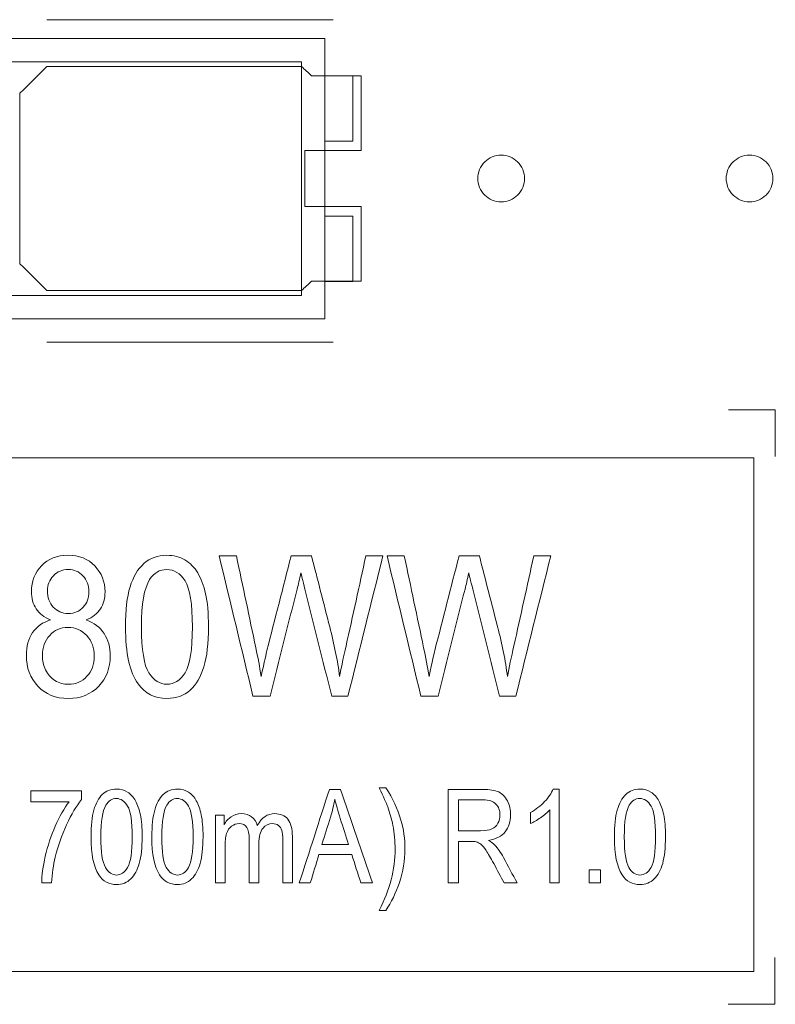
# Model space of a CAD drawing. Header units: inches. Extents: x 513 to 854, y 267 to 501.
# Tile 96 of 121: x 626 to 634, y 451 to 461. Entities that reach past the tile are written whole.
import ezdxf

# ---------------------------------------------------------------- set-up
doc = ezdxf.new("R2010")
doc.units = ezdxf.units.IN
doc.header["$MEASUREMENT"] = 0
doc.layers.add('1', color=7, linetype='Continuous')

# ---------------------------------------------------------------- blocks, each defined once
blk = doc.blocks.new('block 18')
at = {"layer": '1', "color": 155, "lineweight": 18, "true_color": 0x4c7299}
blk.add_lwpolyline([(633.46, 456.662), (595.46, 456.662)], dxfattribs=at)
blk = doc.blocks.new('block 259')
at = {"layer": '1', "color": 155, "lineweight": 18, "true_color": 0x4c7299}
blk.add_lwpolyline([(633.46, 456.662), (633.46, 451.162)], dxfattribs=at)
blk = doc.blocks.new('block 260')
at = {"layer": '1', "color": 155, "lineweight": 18, "true_color": 0x4c7299}
blk.add_lwpolyline([(595.46, 451.162), (633.46, 451.162)], dxfattribs=at)
blk = doc.blocks.new('block 599')
at = {"layer": '1', "color": 155, "lineweight": 18, "true_color": 0x4c7299}
blk.add_lwpolyline([(623.867, 458.148), (628.867, 458.148)], dxfattribs=at)
blk = doc.blocks.new('block 600')
at = {"layer": '1', "color": 155, "lineweight": 18, "true_color": 0x4c7299}
blk.add_lwpolyline([(628.867, 461.148), (623.867, 461.148)], dxfattribs=at)
blk = doc.blocks.new('block 601')
at = {"layer": '1', "color": 155, "lineweight": 18, "true_color": 0x4c7299}
blk.add_lwpolyline([(628.867, 458.148), (628.867, 461.148)], dxfattribs=at)
blk = doc.blocks.new('block 602')
at = {"layer": '1', "color": 155, "lineweight": 18, "true_color": 0x4c7299}
blk.add_lwpolyline([(624.117, 460.898), (628.617, 460.898)], dxfattribs=at)
blk = doc.blocks.new('block 604')
at = {"layer": '1', "color": 155, "lineweight": 18, "true_color": 0x4c7299}
blk.add_lwpolyline([(628.617, 458.398), (624.117, 458.398)], dxfattribs=at)
blk = doc.blocks.new('block 605')
at = {"layer": '1', "color": 155, "lineweight": 18, "true_color": 0x4c7299}
blk.add_lwpolyline([(628.617, 460.898), (628.617, 458.398)], dxfattribs=at)
blk = doc.blocks.new('block 610')
at = {"layer": '1', "color": 155, "lineweight": 18, "true_color": 0x4c7299}
blk.add_lwpolyline([(629.167, 458.548), (628.867, 458.548)], dxfattribs=at)
blk = doc.blocks.new('block 611')
at = {"layer": '1', "color": 155, "lineweight": 18, "true_color": 0x4c7299}
blk.add_lwpolyline([(629.167, 460.048), (629.167, 460.748)], dxfattribs=at)
blk = doc.blocks.new('block 612')
at = {"layer": '1', "color": 155, "lineweight": 18, "true_color": 0x4c7299}
blk.add_lwpolyline([(628.867, 460.048), (629.167, 460.048)], dxfattribs=at)
blk = doc.blocks.new('block 613')
at = {"layer": '1', "color": 155, "lineweight": 18, "true_color": 0x4c7299}
blk.add_lwpolyline([(629.167, 460.748), (628.867, 460.748)], dxfattribs=at)
blk = doc.blocks.new('block 617')
at = {"layer": '1', "color": 155, "lineweight": 18, "true_color": 0x4c7299}
blk.add_lwpolyline([(629.167, 459.248), (629.167, 458.548)], dxfattribs=at)
blk = doc.blocks.new('block 618')
at = {"layer": '1', "color": 155, "lineweight": 18, "true_color": 0x4c7299}
blk.add_lwpolyline([(628.867, 459.248), (629.167, 459.248)], dxfattribs=at)
blk = doc.blocks.new('block 1400')
at = {"layer": '1', "color": 18, "lineweight": 13, "true_color": 0x4c0000}
blk.add_lwpolyline([(628.956, 457.897), (625.895, 457.897)], dxfattribs=at)
blk = doc.blocks.new('block 1408')
at = {"layer": '1', "color": 18, "lineweight": 13, "true_color": 0x4c0000}
blk.add_lwpolyline([(628.956, 457.897), (625.895, 457.897)], dxfattribs=at)
blk = doc.blocks.new('block 1514')
at = {"layer": '1', "color": 18, "lineweight": 13, "true_color": 0x4c0000}
blk.add_lwpolyline([(628.956, 461.35), (625.895, 461.35)], dxfattribs=at)
blk = doc.blocks.new('block 1564')
at = {"layer": '1', "color": 18, "lineweight": 13, "true_color": 0x4c0000}
blk.add_lwpolyline([(628.956, 461.35), (625.895, 461.35)], dxfattribs=at)
blk = doc.blocks.new('block 4975')
at = {"layer": '1', "color": 18, "lineweight": 18, "true_color": 0x4c0000}
blk.add_lwpolyline([(630.506, 459.65), (630.507, 459.674), (630.51, 459.698), (630.516, 459.721), (630.524, 459.745), (630.535, 459.768), (630.548, 459.789), (630.563, 459.809), (630.58, 459.828), (630.598, 459.844), (630.617, 459.858), (630.638, 459.87), (630.659, 459.881), (630.682, 459.889), (630.706, 459.895), (630.731, 459.899), (630.756, 459.9), (630.781, 459.899), (630.806, 459.895), (630.829, 459.889), (630.852, 459.881), (630.874, 459.87), (630.894, 459.858), (630.914, 459.844), (630.932, 459.828), (630.949, 459.809), (630.963, 459.789), (630.976, 459.768), (630.987, 459.745), (630.995, 459.721), (631.001, 459.698), (631.005, 459.674), (631.006, 459.65), (631.005, 459.626), (631.001, 459.602), (630.995, 459.578), (630.987, 459.555), (630.976, 459.532), (630.963, 459.511), (630.949, 459.491), (630.932, 459.472), (630.914, 459.456), (630.894, 459.442), (630.874, 459.429), (630.852, 459.419), (630.829, 459.411), (630.806, 459.405), (630.781, 459.401), (630.756, 459.4), (630.731, 459.401), (630.706, 459.405), (630.682, 459.411), (630.659, 459.419), (630.638, 459.429), (630.617, 459.442), (630.598, 459.456), (630.58, 459.472), (630.563, 459.491), (630.548, 459.511), (630.535, 459.532), (630.524, 459.555), (630.516, 459.578), (630.51, 459.602), (630.507, 459.626), (630.506, 459.65)], dxfattribs=at)
blk = doc.blocks.new('block 4976')
at = {"layer": '1', "color": 18, "lineweight": 18, "true_color": 0x4c0000}
blk.add_open_spline([(629.256, 459.95), (629.256, 460.217), (629.256, 460.483), (629.256, 460.75), (629.079, 460.75), (628.902, 460.75), (628.726, 460.75), (628.69, 460.783), (628.654, 460.817), (628.618, 460.85), (627.711, 460.85), (626.803, 460.85), (625.895, 460.85), (625.799, 460.754), (625.702, 460.658), (625.606, 460.562), (625.606, 459.954), (625.606, 459.346), (625.606, 458.738), (625.702, 458.642), (625.799, 458.546), (625.895, 458.45), (626.803, 458.45), (627.711, 458.45), (628.618, 458.45), (628.654, 458.483), (628.69, 458.517), (628.726, 458.55), (628.902, 458.55), (629.079, 458.55), (629.256, 458.55), (629.256, 458.817), (629.256, 459.083), (629.256, 459.35), (629.056, 459.35), (628.856, 459.35), (628.656, 459.35), (628.656, 459.55), (628.656, 459.75), (628.656, 459.95), (628.856, 459.95), (629.056, 459.95), (629.256, 459.95)], degree=3, knots=[0, 0, 0, 0, 1, 1, 1, 2, 2, 2, 3, 3, 3, 4, 4, 4, 5, 5, 5, 6, 6, 6, 7, 7, 7, 8, 8, 8, 9, 9, 9, 10, 10, 10, 11, 11, 11, 12, 12, 12, 13, 13, 13, 14, 14, 14, 14], dxfattribs=at)
blk = doc.blocks.new('block 4977')
at = {"layer": '1', "color": 18, "lineweight": 18, "true_color": 0x4c0000}
blk.add_open_spline([(629.256, 459.95), (629.256, 460.217), (629.256, 460.483), (629.256, 460.75), (629.079, 460.75), (628.902, 460.75), (628.726, 460.75), (628.69, 460.783), (628.654, 460.817), (628.618, 460.85), (627.711, 460.85), (626.803, 460.85), (625.895, 460.85), (625.799, 460.754), (625.702, 460.658), (625.606, 460.562), (625.606, 459.954), (625.606, 459.346), (625.606, 458.738), (625.702, 458.642), (625.799, 458.546), (625.895, 458.45), (626.803, 458.45), (627.711, 458.45), (628.618, 458.45), (628.654, 458.483), (628.69, 458.517), (628.726, 458.55), (628.902, 458.55), (629.079, 458.55), (629.256, 458.55), (629.256, 458.817), (629.256, 459.083), (629.256, 459.35), (629.056, 459.35), (628.856, 459.35), (628.656, 459.35), (628.656, 459.55), (628.656, 459.75), (628.656, 459.95), (628.856, 459.95), (629.056, 459.95), (629.256, 459.95)], degree=3, knots=[0, 0, 0, 0, 1, 1, 1, 2, 2, 2, 3, 3, 3, 4, 4, 4, 5, 5, 5, 6, 6, 6, 7, 7, 7, 8, 8, 8, 9, 9, 9, 10, 10, 10, 11, 11, 11, 12, 12, 12, 13, 13, 13, 14, 14, 14, 14], dxfattribs=at)
blk = doc.blocks.new('block 5046')
at = {"layer": '1', "color": 18, "lineweight": 18, "true_color": 0x4c0000}
blk.add_lwpolyline([(633.164, 459.65), (633.165, 459.674), (633.169, 459.698), (633.174, 459.721), (633.183, 459.745), (633.193, 459.768), (633.206, 459.789), (633.221, 459.809), (633.238, 459.828), (633.256, 459.844), (633.276, 459.858), (633.296, 459.87), (633.317, 459.881), (633.34, 459.889), (633.364, 459.895), (633.389, 459.899), (633.414, 459.9), (633.439, 459.899), (633.464, 459.895), (633.488, 459.889), (633.511, 459.881), (633.532, 459.87), (633.552, 459.858), (633.572, 459.844), (633.59, 459.828), (633.607, 459.809), (633.622, 459.789), (633.635, 459.768), (633.645, 459.745), (633.654, 459.721), (633.66, 459.698), (633.663, 459.674), (633.664, 459.65), (633.663, 459.626), (633.66, 459.602), (633.654, 459.578), (633.645, 459.555), (633.635, 459.532), (633.622, 459.511), (633.607, 459.491), (633.59, 459.472), (633.572, 459.456), (633.552, 459.442), (633.532, 459.429), (633.511, 459.419), (633.488, 459.411), (633.464, 459.405), (633.439, 459.401), (633.414, 459.4), (633.389, 459.401), (633.364, 459.405), (633.34, 459.411), (633.317, 459.419), (633.296, 459.429), (633.276, 459.442), (633.256, 459.456), (633.238, 459.472), (633.221, 459.491), (633.206, 459.511), (633.193, 459.532), (633.183, 459.555), (633.174, 459.578), (633.169, 459.602), (633.165, 459.626), (633.164, 459.65)], dxfattribs=at)
blk = doc.blocks.new('block 5094')
at = {"layer": '1', "color": 18, "lineweight": 13, "true_color": 0x4c0000}
blk.add_lwpolyline([(630.506, 459.65), (630.507, 459.674), (630.51, 459.698), (630.516, 459.721), (630.524, 459.745), (630.535, 459.768), (630.548, 459.789), (630.563, 459.809), (630.58, 459.828), (630.598, 459.844), (630.617, 459.858), (630.638, 459.87), (630.659, 459.881), (630.682, 459.889), (630.706, 459.895), (630.731, 459.899), (630.756, 459.9), (630.781, 459.899), (630.806, 459.895), (630.829, 459.889), (630.852, 459.881), (630.874, 459.87), (630.894, 459.858), (630.914, 459.844), (630.932, 459.828), (630.949, 459.809), (630.963, 459.789), (630.976, 459.768), (630.987, 459.745), (630.995, 459.721), (631.001, 459.698), (631.005, 459.674), (631.006, 459.65), (631.005, 459.626), (631.001, 459.602), (630.995, 459.578), (630.987, 459.555), (630.976, 459.532), (630.963, 459.511), (630.949, 459.491), (630.932, 459.472), (630.914, 459.456), (630.894, 459.442), (630.874, 459.429), (630.852, 459.419), (630.829, 459.411), (630.806, 459.405), (630.781, 459.401), (630.756, 459.4), (630.731, 459.401), (630.706, 459.405), (630.682, 459.411), (630.659, 459.419), (630.638, 459.429), (630.617, 459.442), (630.598, 459.456), (630.58, 459.472), (630.563, 459.491), (630.548, 459.511), (630.535, 459.532), (630.524, 459.555), (630.516, 459.578), (630.51, 459.602), (630.507, 459.626), (630.506, 459.65)], dxfattribs=at)
blk = doc.blocks.new('block 5124')
at = {"layer": '1', "color": 18, "lineweight": 13, "true_color": 0x4c0000}
blk.add_open_spline([(629.256, 459.95), (629.256, 460.217), (629.256, 460.483), (629.256, 460.75), (629.079, 460.75), (628.902, 460.75), (628.726, 460.75), (628.69, 460.783), (628.654, 460.817), (628.618, 460.85), (627.711, 460.85), (626.803, 460.85), (625.895, 460.85), (625.799, 460.754), (625.702, 460.658), (625.606, 460.562), (625.606, 459.954), (625.606, 459.346), (625.606, 458.738), (625.702, 458.642), (625.799, 458.546), (625.895, 458.45), (626.803, 458.45), (627.711, 458.45), (628.618, 458.45), (628.654, 458.483), (628.69, 458.517), (628.726, 458.55), (628.902, 458.55), (629.079, 458.55), (629.256, 458.55), (629.256, 458.817), (629.256, 459.083), (629.256, 459.35), (629.056, 459.35), (628.856, 459.35), (628.656, 459.35), (628.656, 459.55), (628.656, 459.75), (628.656, 459.95), (628.856, 459.95), (629.056, 459.95), (629.256, 459.95)], degree=3, knots=[0, 0, 0, 0, 1, 1, 1, 2, 2, 2, 3, 3, 3, 4, 4, 4, 5, 5, 5, 6, 6, 6, 7, 7, 7, 8, 8, 8, 9, 9, 9, 10, 10, 10, 11, 11, 11, 12, 12, 12, 13, 13, 13, 14, 14, 14, 14], dxfattribs=at)
blk = doc.blocks.new('block 5182')
at = {"layer": '1', "color": 18, "lineweight": 13, "true_color": 0x4c0000}
blk.add_lwpolyline([(633.164, 459.65), (633.165, 459.674), (633.169, 459.698), (633.174, 459.721), (633.183, 459.745), (633.193, 459.768), (633.206, 459.789), (633.221, 459.809), (633.238, 459.828), (633.256, 459.844), (633.276, 459.858), (633.296, 459.87), (633.317, 459.881), (633.34, 459.889), (633.364, 459.895), (633.389, 459.899), (633.414, 459.9), (633.439, 459.899), (633.464, 459.895), (633.488, 459.889), (633.511, 459.881), (633.532, 459.87), (633.552, 459.858), (633.572, 459.844), (633.59, 459.828), (633.607, 459.809), (633.622, 459.789), (633.635, 459.768), (633.645, 459.745), (633.654, 459.721), (633.66, 459.698), (633.663, 459.674), (633.664, 459.65), (633.663, 459.626), (633.66, 459.602), (633.654, 459.578), (633.645, 459.555), (633.635, 459.532), (633.622, 459.511), (633.607, 459.491), (633.59, 459.472), (633.572, 459.456), (633.552, 459.442), (633.532, 459.429), (633.511, 459.419), (633.488, 459.411), (633.464, 459.405), (633.439, 459.401), (633.414, 459.4), (633.389, 459.401), (633.364, 459.405), (633.34, 459.411), (633.317, 459.419), (633.296, 459.429), (633.276, 459.442), (633.256, 459.456), (633.238, 459.472), (633.221, 459.491), (633.206, 459.511), (633.193, 459.532), (633.183, 459.555), (633.174, 459.578), (633.169, 459.602), (633.165, 459.626), (633.164, 459.65)], dxfattribs=at)
blk = doc.blocks.new('block 5223')
at = {"layer": '1', "color": 18, "lineweight": 13, "true_color": 0x4c0000}
blk.add_open_spline([(629.256, 459.95), (629.256, 460.217), (629.256, 460.483), (629.256, 460.75), (629.079, 460.75), (628.902, 460.75), (628.726, 460.75), (628.69, 460.783), (628.654, 460.817), (628.618, 460.85), (627.711, 460.85), (626.803, 460.85), (625.895, 460.85), (625.799, 460.754), (625.702, 460.658), (625.606, 460.562), (625.606, 459.954), (625.606, 459.346), (625.606, 458.738), (625.702, 458.642), (625.799, 458.546), (625.895, 458.45), (626.803, 458.45), (627.711, 458.45), (628.618, 458.45), (628.654, 458.483), (628.69, 458.517), (628.726, 458.55), (628.902, 458.55), (629.079, 458.55), (629.256, 458.55), (629.256, 458.817), (629.256, 459.083), (629.256, 459.35), (629.056, 459.35), (628.856, 459.35), (628.656, 459.35), (628.656, 459.55), (628.656, 459.75), (628.656, 459.95), (628.856, 459.95), (629.056, 459.95), (629.256, 459.95)], degree=3, knots=[0, 0, 0, 0, 1, 1, 1, 2, 2, 2, 3, 3, 3, 4, 4, 4, 5, 5, 5, 6, 6, 6, 7, 7, 7, 8, 8, 8, 9, 9, 9, 10, 10, 10, 11, 11, 11, 12, 12, 12, 13, 13, 13, 14, 14, 14, 14], dxfattribs=at)
blk = doc.blocks.new('block 5314')
at = {"layer": '1', "color": 18, "lineweight": 18, "true_color": 0x4c0000}
blk.add_open_spline([(633.189, 457.175), (633.356, 457.175), (633.523, 457.175), (633.689, 457.175), (633.689, 457.008), (633.689, 456.841), (633.689, 456.675)], degree=3, knots=[0, 0, 0, 0, 1, 1, 1, 2, 2, 2, 2], dxfattribs=at)
blk = doc.blocks.new('block 5315')
at = {"layer": '1', "color": 18, "lineweight": 18, "true_color": 0x4c0000}
blk.add_open_spline([(633.685, 451.312), (633.685, 451.145), (633.685, 450.978), (633.685, 450.812), (633.519, 450.812), (633.352, 450.812), (633.185, 450.812)], degree=3, knots=[0, 0, 0, 0, 1, 1, 1, 2, 2, 2, 2], dxfattribs=at)
blk = doc.blocks.new('block 5328')
at = {"layer": '1', "color": 18, "lineweight": 13, "true_color": 0x4c0000}
blk.add_open_spline([(633.189, 457.175), (633.356, 457.175), (633.523, 457.175), (633.689, 457.175), (633.689, 457.008), (633.689, 456.841), (633.689, 456.675)], degree=3, knots=[0, 0, 0, 0, 1, 1, 1, 2, 2, 2, 2], dxfattribs=at)
blk = doc.blocks.new('block 5335')
at = {"layer": '1', "color": 18, "lineweight": 13, "true_color": 0x4c0000}
blk.add_open_spline([(633.685, 451.312), (633.685, 451.145), (633.685, 450.978), (633.685, 450.812), (633.519, 450.812), (633.352, 450.812), (633.185, 450.812)], degree=3, knots=[0, 0, 0, 0, 1, 1, 1, 2, 2, 2, 2], dxfattribs=at)
blk = doc.blocks.new('block 5387')
at = {"layer": '1', "color": 18, "lineweight": 18, "true_color": 0x4c0000}
blk.add_open_spline([(628.929, 452.815), (628.899, 452.717), (628.868, 452.62), (628.837, 452.522), (628.932, 452.522), (629.027, 452.522), (629.122, 452.522), (629.092, 452.614), (629.063, 452.706), (629.034, 452.799), (629.007, 452.883), (628.987, 452.952), (628.975, 453.006), (628.964, 452.942), (628.949, 452.878), (628.929, 452.815)], degree=3, knots=[0, 0, 0, 0, 1, 1, 1, 2, 2, 2, 3, 3, 3, 4, 4, 4, 5, 5, 5, 5], dxfattribs=at)
blk = doc.blocks.new('block 5394')
at = {"layer": '1', "color": 18, "lineweight": 18, "true_color": 0x4c0000}
blk.add_open_spline([(626.525, 452.942), (626.489, 452.881), (626.471, 452.768), (626.471, 452.604), (626.471, 452.44), (626.488, 452.331), (626.52, 452.277), (626.552, 452.222), (626.592, 452.195), (626.639, 452.195), (626.686, 452.195), (626.726, 452.222), (626.758, 452.277), (626.79, 452.331), (626.807, 452.441), (626.807, 452.604), (626.807, 452.769), (626.791, 452.878), (626.758, 452.932), (626.726, 452.986), (626.686, 453.014), (626.638, 453.014), (626.591, 453.014), (626.553, 452.99), (626.525, 452.942)], degree=3, knots=[0, 0, 0, 0, 1, 1, 1, 2, 2, 2, 3, 3, 3, 4, 4, 4, 5, 5, 5, 6, 6, 6, 7, 7, 7, 8, 8, 8, 8], dxfattribs=at)
blk = doc.blocks.new('block 5395')
at = {"layer": '1', "color": 18, "lineweight": 18, "true_color": 0x4c0000}
blk.add_open_spline([(627.1, 452.198), (627.045, 452.281), (627.017, 452.417), (627.017, 452.604), (627.017, 452.723), (627.028, 452.818), (627.048, 452.89), (627.068, 452.962), (627.099, 453.017), (627.139, 453.057), (627.179, 453.096), (627.23, 453.115), (627.291, 453.115), (627.336, 453.115), (627.375, 453.104), (627.409, 453.083), (627.443, 453.061), (627.471, 453.03), (627.493, 452.989), (627.516, 452.949), (627.533, 452.899), (627.546, 452.841), (627.558, 452.782), (627.565, 452.703), (627.565, 452.604), (627.565, 452.487), (627.554, 452.392), (627.534, 452.32), (627.514, 452.248), (627.484, 452.192), (627.443, 452.153), (627.403, 452.114), (627.352, 452.094), (627.291, 452.094), (627.21, 452.094), (627.146, 452.129), (627.1, 452.198)], degree=3, knots=[0, 0, 0, 0, 1, 1, 1, 2, 2, 2, 3, 3, 3, 4, 4, 4, 5, 5, 5, 6, 6, 6, 7, 7, 7, 8, 8, 8, 9, 9, 9, 10, 10, 10, 11, 11, 11, 12, 12, 12, 12], dxfattribs=at)
blk = doc.blocks.new('block 5396')
at = {"layer": '1', "color": 18, "lineweight": 18, "true_color": 0x4c0000}
blk.add_open_spline([(628.713, 452.111), (628.674, 452.111), (628.634, 452.111), (628.595, 452.111), (628.703, 452.444), (628.81, 452.778), (628.917, 453.111), (628.957, 453.111), (628.997, 453.111), (629.037, 453.111), (629.151, 452.778), (629.266, 452.444), (629.38, 452.111), (629.338, 452.111), (629.296, 452.111), (629.254, 452.111), (629.221, 452.212), (629.189, 452.313), (629.156, 452.414), (629.039, 452.414), (628.922, 452.414), (628.805, 452.414), (628.775, 452.313), (628.744, 452.212), (628.713, 452.111)], degree=3, knots=[0, 0, 0, 0, 1, 1, 1, 2, 2, 2, 3, 3, 3, 4, 4, 4, 5, 5, 5, 6, 6, 6, 7, 7, 7, 8, 8, 8, 8], dxfattribs=at)
blk = doc.blocks.new('block 5400')
at = {"layer": '1', "color": 18, "lineweight": 18, "true_color": 0x4c0000}
blk.add_open_spline([(626.131, 452.98), (625.995, 452.98), (625.858, 452.98), (625.721, 452.98), (625.721, 453.019), (625.721, 453.059), (625.721, 453.098), (625.902, 453.098), (626.083, 453.098), (626.264, 453.098), (626.264, 453.066), (626.264, 453.034), (626.264, 453.003), (626.21, 452.935), (626.157, 452.845), (626.105, 452.733), (626.052, 452.62), (626.012, 452.505), (625.983, 452.386), (625.963, 452.302), (625.949, 452.211), (625.944, 452.111), (625.909, 452.111), (625.873, 452.111), (625.838, 452.111), (625.839, 452.19), (625.852, 452.285), (625.877, 452.396), (625.902, 452.508), (625.937, 452.615), (625.984, 452.718), (626.03, 452.822), (626.079, 452.909), (626.131, 452.98)], degree=3, knots=[0, 0, 0, 0, 1, 1, 1, 2, 2, 2, 3, 3, 3, 4, 4, 4, 5, 5, 5, 6, 6, 6, 7, 7, 7, 8, 8, 8, 9, 9, 9, 10, 10, 10, 11, 11, 11, 11], dxfattribs=at)
blk = doc.blocks.new('block 5404')
at = {"layer": '1', "color": 18, "lineweight": 18, "true_color": 0x4c0000}
blk.add_open_spline([(630.298, 453.001), (630.298, 452.89), (630.298, 452.78), (630.298, 452.67), (630.377, 452.67), (630.457, 452.67), (630.536, 452.67), (630.587, 452.67), (630.627, 452.676), (630.655, 452.689), (630.684, 452.701), (630.706, 452.721), (630.721, 452.749), (630.736, 452.776), (630.743, 452.806), (630.743, 452.838), (630.743, 452.885), (630.729, 452.924), (630.7, 452.955), (630.671, 452.985), (630.626, 453.001), (630.563, 453.001), (630.475, 453.001), (630.386, 453.001), (630.298, 453.001)], degree=3, knots=[0, 0, 0, 0, 1, 1, 1, 2, 2, 2, 3, 3, 3, 4, 4, 4, 5, 5, 5, 6, 6, 6, 7, 7, 7, 8, 8, 8, 8], dxfattribs=at)
blk = doc.blocks.new('block 5408')
at = {"layer": '1', "color": 18, "lineweight": 18, "true_color": 0x4c0000}
blk.add_open_spline([(632.126, 452.942), (632.091, 452.881), (632.073, 452.768), (632.073, 452.604), (632.073, 452.44), (632.089, 452.331), (632.121, 452.277), (632.154, 452.222), (632.193, 452.195), (632.241, 452.195), (632.288, 452.195), (632.328, 452.222), (632.36, 452.277), (632.392, 452.331), (632.408, 452.441), (632.408, 452.604), (632.408, 452.769), (632.392, 452.878), (632.36, 452.932), (632.328, 452.986), (632.288, 453.014), (632.239, 453.014), (632.192, 453.014), (632.155, 452.99), (632.126, 452.942)], degree=3, knots=[0, 0, 0, 0, 1, 1, 1, 2, 2, 2, 3, 3, 3, 4, 4, 4, 5, 5, 5, 6, 6, 6, 7, 7, 7, 8, 8, 8, 8], dxfattribs=at)
blk = doc.blocks.new('block 5421')
at = {"layer": '1', "color": 18, "lineweight": 18, "true_color": 0x4c0000}
blk.add_open_spline([(627.177, 452.942), (627.141, 452.881), (627.123, 452.768), (627.123, 452.604), (627.123, 452.44), (627.139, 452.331), (627.172, 452.277), (627.204, 452.222), (627.244, 452.195), (627.291, 452.195), (627.338, 452.195), (627.378, 452.222), (627.41, 452.277), (627.442, 452.331), (627.459, 452.441), (627.459, 452.604), (627.459, 452.769), (627.442, 452.878), (627.41, 452.932), (627.378, 452.986), (627.338, 453.014), (627.29, 453.014), (627.243, 453.014), (627.205, 452.99), (627.177, 452.942)], degree=3, knots=[0, 0, 0, 0, 1, 1, 1, 2, 2, 2, 3, 3, 3, 4, 4, 4, 5, 5, 5, 6, 6, 6, 7, 7, 7, 8, 8, 8, 8], dxfattribs=at)
blk = doc.blocks.new('block 5426')
at = {"layer": '1', "color": 18, "lineweight": 18, "true_color": 0x4c0000}
blk.add_open_spline([(631.817, 452.111), (631.778, 452.111), (631.738, 452.111), (631.699, 452.111), (631.699, 452.158), (631.699, 452.204), (631.699, 452.251), (631.738, 452.251), (631.778, 452.251), (631.817, 452.251), (631.817, 452.204), (631.817, 452.158), (631.817, 452.111)], degree=3, knots=[0, 0, 0, 0, 1, 1, 1, 2, 2, 2, 3, 3, 3, 4, 4, 4, 4], dxfattribs=at)
blk = doc.blocks.new('block 5427')
at = {"layer": '1', "color": 18, "lineweight": 18, "true_color": 0x4c0000}
blk.add_open_spline([(632.05, 452.198), (631.995, 452.281), (631.967, 452.417), (631.967, 452.604), (631.967, 452.723), (631.977, 452.818), (631.998, 452.89), (632.018, 452.962), (632.048, 453.017), (632.089, 453.057), (632.129, 453.096), (632.18, 453.115), (632.241, 453.115), (632.286, 453.115), (632.325, 453.104), (632.359, 453.083), (632.393, 453.061), (632.421, 453.03), (632.443, 452.989), (632.465, 452.949), (632.483, 452.899), (632.495, 452.841), (632.508, 452.782), (632.514, 452.703), (632.514, 452.604), (632.514, 452.487), (632.504, 452.392), (632.484, 452.32), (632.464, 452.248), (632.433, 452.192), (632.393, 452.153), (632.353, 452.114), (632.302, 452.094), (632.241, 452.094), (632.16, 452.094), (632.096, 452.129), (632.05, 452.198)], degree=3, knots=[0, 0, 0, 0, 1, 1, 1, 2, 2, 2, 3, 3, 3, 4, 4, 4, 5, 5, 5, 6, 6, 6, 7, 7, 7, 8, 8, 8, 9, 9, 9, 10, 10, 10, 11, 11, 11, 12, 12, 12, 12], dxfattribs=at)
blk = doc.blocks.new('block 5430')
at = {"layer": '1', "color": 18, "lineweight": 18, "true_color": 0x4c0000}
blk.add_open_spline([(626.449, 452.198), (626.393, 452.281), (626.366, 452.417), (626.366, 452.604), (626.366, 452.723), (626.376, 452.818), (626.396, 452.89), (626.416, 452.962), (626.447, 453.017), (626.487, 453.057), (626.527, 453.096), (626.578, 453.115), (626.639, 453.115), (626.684, 453.115), (626.724, 453.104), (626.758, 453.083), (626.791, 453.061), (626.82, 453.03), (626.842, 452.989), (626.864, 452.949), (626.881, 452.899), (626.894, 452.841), (626.907, 452.782), (626.913, 452.703), (626.913, 452.604), (626.913, 452.487), (626.903, 452.392), (626.882, 452.32), (626.862, 452.248), (626.832, 452.192), (626.792, 452.153), (626.751, 452.114), (626.7, 452.094), (626.639, 452.094), (626.558, 452.094), (626.495, 452.129), (626.449, 452.198)], degree=3, knots=[0, 0, 0, 0, 1, 1, 1, 2, 2, 2, 3, 3, 3, 4, 4, 4, 5, 5, 5, 6, 6, 6, 7, 7, 7, 8, 8, 8, 9, 9, 9, 10, 10, 10, 11, 11, 11, 12, 12, 12, 12], dxfattribs=at)
blk = doc.blocks.new('block 5431')
at = {"layer": '1', "color": 18, "lineweight": 18, "true_color": 0x4c0000}
blk.add_open_spline([(627.801, 452.111), (627.766, 452.111), (627.732, 452.111), (627.698, 452.111), (627.698, 452.353), (627.698, 452.594), (627.698, 452.836), (627.728, 452.836), (627.759, 452.836), (627.79, 452.836), (627.79, 452.802), (627.79, 452.768), (627.79, 452.734), (627.809, 452.769), (627.834, 452.798), (627.866, 452.819), (627.898, 452.841), (627.934, 452.852), (627.974, 452.852), (628.019, 452.852), (628.056, 452.841), (628.085, 452.818), (628.114, 452.796), (628.134, 452.765), (628.146, 452.725), (628.194, 452.81), (628.256, 452.852), (628.334, 452.852), (628.394, 452.852), (628.44, 452.832), (628.473, 452.792), (628.505, 452.752), (628.521, 452.691), (628.521, 452.608), (628.521, 452.443), (628.521, 452.277), (628.521, 452.111), (628.487, 452.111), (628.453, 452.111), (628.419, 452.111), (628.419, 452.263), (628.419, 452.415), (628.419, 452.567), (628.419, 452.617), (628.416, 452.652), (628.409, 452.673), (628.402, 452.695), (628.39, 452.713), (628.373, 452.726), (628.355, 452.739), (628.334, 452.746), (628.311, 452.746), (628.268, 452.746), (628.232, 452.728), (628.204, 452.695), (628.176, 452.661), (628.162, 452.607), (628.162, 452.532), (628.162, 452.392), (628.162, 452.251), (628.162, 452.111), (628.128, 452.111), (628.093, 452.111), (628.059, 452.111), (628.059, 452.268), (628.059, 452.425), (628.059, 452.582), (628.059, 452.636), (628.05, 452.677), (628.034, 452.705), (628.017, 452.732), (627.989, 452.746), (627.951, 452.746), (627.922, 452.746), (627.895, 452.736), (627.871, 452.718), (627.846, 452.7), (627.829, 452.673), (627.817, 452.638), (627.806, 452.603), (627.801, 452.553), (627.801, 452.487), (627.801, 452.362), (627.801, 452.236), (627.801, 452.111)], degree=3, knots=[0, 0, 0, 0, 1, 1, 1, 2, 2, 2, 3, 3, 3, 4, 4, 4, 5, 5, 5, 6, 6, 6, 7, 7, 7, 8, 8, 8, 9, 9, 9, 10, 10, 10, 11, 11, 11, 12, 12, 12, 13, 13, 13, 14, 14, 14, 15, 15, 15, 16, 16, 16, 17, 17, 17, 18, 18, 18, 19, 19, 19, 20, 20, 20, 21, 21, 21, 22, 22, 22, 23, 23, 23, 24, 24, 24, 25, 25, 25, 26, 26, 26, 27, 27, 27, 28, 28, 28, 28], dxfattribs=at)
blk = doc.blocks.new('block 5432')
at = {"layer": '1', "color": 18, "lineweight": 18, "true_color": 0x4c0000}
blk.add_open_spline([(629.667, 452.117), (629.628, 452.003), (629.58, 451.903), (629.523, 451.817), (629.499, 451.817), (629.474, 451.817), (629.45, 451.817), (629.564, 452.035), (629.621, 452.254), (629.621, 452.473), (629.621, 452.558), (629.612, 452.643), (629.596, 452.727), (629.583, 452.795), (629.565, 452.861), (629.542, 452.924), (629.527, 452.964), (629.496, 453.033), (629.45, 453.128), (629.474, 453.128), (629.499, 453.128), (629.523, 453.128), (629.595, 453.014), (629.648, 452.899), (629.682, 452.784), (629.712, 452.685), (629.726, 452.582), (629.726, 452.473), (629.726, 452.351), (629.707, 452.232), (629.667, 452.117)], degree=3, knots=[0, 0, 0, 0, 1, 1, 1, 2, 2, 2, 3, 3, 3, 4, 4, 4, 5, 5, 5, 6, 6, 6, 7, 7, 7, 8, 8, 8, 9, 9, 9, 10, 10, 10, 10], dxfattribs=at)
blk = doc.blocks.new('block 5433')
at = {"layer": '1', "color": 18, "lineweight": 18, "true_color": 0x4c0000}
blk.add_open_spline([(631.378, 453.115), (631.378, 452.781), (631.378, 452.446), (631.378, 452.111), (631.343, 452.111), (631.309, 452.111), (631.275, 452.111), (631.275, 452.372), (631.275, 452.633), (631.275, 452.893), (631.25, 452.865), (631.217, 452.837), (631.177, 452.809), (631.137, 452.781), (631.101, 452.76), (631.069, 452.746), (631.069, 452.785), (631.069, 452.825), (631.069, 452.864), (631.126, 452.896), (631.177, 452.936), (631.22, 452.981), (631.263, 453.027), (631.293, 453.072), (631.311, 453.115), (631.333, 453.115), (631.356, 453.115), (631.378, 453.115)], degree=3, knots=[0, 0, 0, 0, 1, 1, 1, 2, 2, 2, 3, 3, 3, 4, 4, 4, 5, 5, 5, 6, 6, 6, 7, 7, 7, 8, 8, 8, 9, 9, 9, 9], dxfattribs=at)
blk = doc.blocks.new('block 5436')
at = {"layer": '1', "color": 18, "lineweight": 18, "true_color": 0x4c0000}
blk.add_open_spline([(630.298, 452.111), (630.261, 452.111), (630.224, 452.111), (630.187, 452.111), (630.187, 452.444), (630.187, 452.778), (630.187, 453.111), (630.311, 453.111), (630.435, 453.111), (630.559, 453.111), (630.633, 453.111), (630.69, 453.102), (630.729, 453.084), (630.768, 453.066), (630.799, 453.034), (630.823, 452.989), (630.846, 452.944), (630.857, 452.893), (630.857, 452.838), (630.857, 452.767), (630.838, 452.707), (630.8, 452.659), (630.761, 452.61), (630.701, 452.579), (630.621, 452.566), (630.65, 452.549), (630.673, 452.533), (630.688, 452.516), (630.72, 452.481), (630.751, 452.437), (630.78, 452.383), (630.829, 452.293), (630.877, 452.202), (630.926, 452.111), (630.879, 452.111), (630.833, 452.111), (630.786, 452.111), (630.749, 452.18), (630.713, 452.25), (630.676, 452.319), (630.643, 452.379), (630.616, 452.425), (630.595, 452.457), (630.574, 452.489), (630.556, 452.511), (630.539, 452.524), (630.522, 452.537), (630.506, 452.545), (630.488, 452.55), (630.476, 452.554), (630.455, 452.555), (630.427, 452.555), (630.384, 452.555), (630.341, 452.555), (630.298, 452.555), (630.298, 452.407), (630.298, 452.259), (630.298, 452.111)], degree=3, knots=[0, 0, 0, 0, 1, 1, 1, 2, 2, 2, 3, 3, 3, 4, 4, 4, 5, 5, 5, 6, 6, 6, 7, 7, 7, 8, 8, 8, 9, 9, 9, 10, 10, 10, 11, 11, 11, 12, 12, 12, 13, 13, 13, 14, 14, 14, 15, 15, 15, 16, 16, 16, 17, 17, 17, 18, 18, 18, 19, 19, 19, 19], dxfattribs=at)
blk = doc.blocks.new('block 5440')
at = {"layer": '1', "color": 18, "lineweight": 18, "true_color": 0x4c0000}
blk.add_open_spline([(625.741, 454.79), (625.786, 454.856), (625.85, 454.901), (625.933, 454.925), (625.864, 454.953), (625.812, 454.993), (625.779, 455.044), (625.746, 455.096), (625.729, 455.158), (625.729, 455.23), (625.729, 455.339), (625.764, 455.432), (625.835, 455.506), (625.907, 455.58), (626.002, 455.617), (626.12, 455.617), (626.239, 455.617), (626.335, 455.579), (626.407, 455.503), (626.48, 455.427), (626.516, 455.334), (626.516, 455.225), (626.516, 455.156), (626.5, 455.095), (626.466, 455.044), (626.433, 454.992), (626.383, 454.953), (626.315, 454.925), (626.399, 454.895), (626.463, 454.846), (626.506, 454.779), (626.55, 454.712), (626.572, 454.633), (626.572, 454.54), (626.572, 454.412), (626.531, 454.304), (626.448, 454.217), (626.366, 454.129), (626.257, 454.085), (626.123, 454.085), (625.988, 454.085), (625.88, 454.129), (625.797, 454.217), (625.715, 454.305), (625.674, 454.414), (625.674, 454.545), (625.674, 454.643), (625.696, 454.724), (625.741, 454.79)], degree=3, knots=[0, 0, 0, 0, 1, 1, 1, 2, 2, 2, 3, 3, 3, 4, 4, 4, 5, 5, 5, 6, 6, 6, 7, 7, 7, 8, 8, 8, 9, 9, 9, 10, 10, 10, 11, 11, 11, 12, 12, 12, 13, 13, 13, 14, 14, 14, 15, 15, 15, 16, 16, 16, 16], dxfattribs=at)
blk = doc.blocks.new('block 5441')
at = {"layer": '1', "color": 18, "lineweight": 18, "true_color": 0x4c0000}
blk.add_open_spline([(630.08, 454.111), (630.018, 454.111), (629.957, 454.111), (629.896, 454.111), (629.775, 454.611), (629.655, 455.111), (629.534, 455.611), (629.596, 455.611), (629.657, 455.611), (629.719, 455.611), (629.788, 455.283), (629.857, 454.956), (629.926, 454.628), (629.948, 454.525), (629.968, 454.422), (629.984, 454.321), (630.019, 454.481), (630.039, 454.574), (630.045, 454.598), (630.132, 454.936), (630.218, 455.273), (630.305, 455.611), (630.377, 455.611), (630.45, 455.611), (630.522, 455.611), (630.587, 455.358), (630.652, 455.105), (630.717, 454.852), (630.766, 454.663), (630.802, 454.486), (630.823, 454.321), (630.841, 454.416), (630.864, 454.524), (630.891, 454.647), (630.964, 454.968), (631.034, 455.29), (631.105, 455.611), (631.166, 455.611), (631.226, 455.611), (631.286, 455.611), (631.162, 455.111), (631.037, 454.611), (630.913, 454.111), (630.855, 454.111), (630.797, 454.111), (630.739, 454.111), (630.643, 454.492), (630.547, 454.873), (630.452, 455.254), (630.428, 455.35), (630.413, 455.408), (630.409, 455.43), (630.395, 455.361), (630.381, 455.303), (630.369, 455.254), (630.271, 454.873), (630.176, 454.492), (630.08, 454.111)], degree=3, knots=[0, 0, 0, 0, 1, 1, 1, 2, 2, 2, 3, 3, 3, 4, 4, 4, 5, 5, 5, 6, 6, 6, 7, 7, 7, 8, 8, 8, 9, 9, 9, 10, 10, 10, 11, 11, 11, 12, 12, 12, 13, 13, 13, 14, 14, 14, 15, 15, 15, 16, 16, 16, 17, 17, 17, 18, 18, 18, 19, 19, 19, 19], dxfattribs=at)
blk = doc.blocks.new('block 5442')
at = {"layer": '1', "color": 18, "lineweight": 18, "true_color": 0x4c0000}
blk.add_open_spline([(628.283, 454.111), (628.222, 454.111), (628.16, 454.111), (628.099, 454.111), (627.979, 454.611), (627.858, 455.111), (627.738, 455.611), (627.799, 455.611), (627.861, 455.611), (627.922, 455.611), (627.991, 455.283), (628.061, 454.956), (628.13, 454.628), (628.152, 454.525), (628.171, 454.422), (628.187, 454.321), (628.222, 454.481), (628.242, 454.574), (628.249, 454.598), (628.335, 454.936), (628.421, 455.273), (628.508, 455.611), (628.58, 455.611), (628.653, 455.611), (628.725, 455.611), (628.791, 455.358), (628.856, 455.105), (628.921, 454.852), (628.969, 454.663), (629.005, 454.486), (629.027, 454.321), (629.044, 454.416), (629.067, 454.524), (629.095, 454.647), (629.168, 454.968), (629.237, 455.29), (629.308, 455.611), (629.369, 455.611), (629.429, 455.611), (629.49, 455.611), (629.365, 455.111), (629.241, 454.611), (629.116, 454.111), (629.058, 454.111), (629, 454.111), (628.942, 454.111), (628.846, 454.492), (628.751, 454.873), (628.655, 455.254), (628.631, 455.35), (628.616, 455.408), (628.612, 455.43), (628.598, 455.361), (628.585, 455.303), (628.572, 455.254), (628.474, 454.873), (628.379, 454.492), (628.283, 454.111)], degree=3, knots=[0, 0, 0, 0, 1, 1, 1, 2, 2, 2, 3, 3, 3, 4, 4, 4, 5, 5, 5, 6, 6, 6, 7, 7, 7, 8, 8, 8, 9, 9, 9, 10, 10, 10, 11, 11, 11, 12, 12, 12, 13, 13, 13, 14, 14, 14, 15, 15, 15, 16, 16, 16, 17, 17, 17, 18, 18, 18, 19, 19, 19, 19], dxfattribs=at)
blk = doc.blocks.new('block 5443')
at = {"layer": '1', "color": 18, "lineweight": 18, "true_color": 0x4c0000}
blk.add_open_spline([(626.869, 454.241), (626.78, 454.366), (626.735, 454.569), (626.735, 454.851), (626.735, 455.028), (626.751, 455.171), (626.784, 455.279), (626.817, 455.387), (626.867, 455.471), (626.932, 455.529), (626.997, 455.588), (627.08, 455.617), (627.179, 455.617), (627.252, 455.617), (627.316, 455.601), (627.371, 455.569), (627.426, 455.536), (627.472, 455.489), (627.508, 455.428), (627.544, 455.367), (627.572, 455.293), (627.592, 455.206), (627.613, 455.118), (627.623, 454.999), (627.623, 454.851), (627.623, 454.675), (627.607, 454.533), (627.574, 454.425), (627.541, 454.316), (627.492, 454.233), (627.427, 454.174), (627.361, 454.115), (627.278, 454.085), (627.179, 454.085), (627.047, 454.085), (626.944, 454.137), (626.869, 454.241)], degree=3, knots=[0, 0, 0, 0, 1, 1, 1, 2, 2, 2, 3, 3, 3, 4, 4, 4, 5, 5, 5, 6, 6, 6, 7, 7, 7, 8, 8, 8, 9, 9, 9, 10, 10, 10, 11, 11, 11, 12, 12, 12, 12], dxfattribs=at)
blk = doc.blocks.new('block 5444')
at = {"layer": '1', "color": 18, "lineweight": 18, "true_color": 0x4c0000}
blk.add_open_spline([(626.993, 455.357), (626.935, 455.266), (626.906, 455.097), (626.906, 454.851), (626.906, 454.605), (626.933, 454.441), (626.985, 454.359), (627.037, 454.278), (627.102, 454.237), (627.179, 454.237), (627.256, 454.237), (627.32, 454.278), (627.373, 454.36), (627.425, 454.442), (627.451, 454.605), (627.451, 454.851), (627.451, 455.098), (627.425, 455.262), (627.373, 455.343), (627.32, 455.424), (627.255, 455.465), (627.177, 455.465), (627.1, 455.465), (627.039, 455.429), (626.993, 455.357)], degree=3, knots=[0, 0, 0, 0, 1, 1, 1, 2, 2, 2, 3, 3, 3, 4, 4, 4, 5, 5, 5, 6, 6, 6, 7, 7, 7, 8, 8, 8, 8], dxfattribs=at)
blk = doc.blocks.new('block 5445')
at = {"layer": '1', "color": 18, "lineweight": 18, "true_color": 0x4c0000}
blk.add_open_spline([(625.963, 455.398), (625.921, 455.353), (625.9, 455.3), (625.9, 455.237), (625.9, 455.166), (625.921, 455.108), (625.962, 455.063), (626.004, 455.018), (626.058, 454.995), (626.124, 454.995), (626.188, 454.995), (626.241, 455.017), (626.282, 455.062), (626.324, 455.107), (626.344, 455.161), (626.344, 455.226), (626.344, 455.294), (626.323, 455.351), (626.28, 455.397), (626.238, 455.442), (626.185, 455.466), (626.122, 455.466), (626.058, 455.466), (626.005, 455.443), (625.963, 455.398)], degree=3, knots=[0, 0, 0, 0, 1, 1, 1, 2, 2, 2, 3, 3, 3, 4, 4, 4, 5, 5, 5, 6, 6, 6, 7, 7, 7, 8, 8, 8, 8], dxfattribs=at)
blk = doc.blocks.new('block 5446')
at = {"layer": '1', "color": 18, "lineweight": 18, "true_color": 0x4c0000}
blk.add_open_spline([(625.924, 454.759), (625.872, 454.701), (625.846, 454.63), (625.846, 454.544), (625.846, 454.491), (625.857, 454.44), (625.88, 454.392), (625.903, 454.343), (625.936, 454.304), (625.98, 454.277), (626.025, 454.25), (626.073, 454.237), (626.125, 454.237), (626.205, 454.237), (626.271, 454.265), (626.323, 454.322), (626.375, 454.378), (626.401, 454.45), (626.401, 454.538), (626.401, 454.626), (626.374, 454.7), (626.32, 454.758), (626.267, 454.816), (626.2, 454.845), (626.119, 454.845), (626.04, 454.845), (625.975, 454.816), (625.924, 454.759)], degree=3, knots=[0, 0, 0, 0, 1, 1, 1, 2, 2, 2, 3, 3, 3, 4, 4, 4, 5, 5, 5, 6, 6, 6, 7, 7, 7, 8, 8, 8, 9, 9, 9, 9], dxfattribs=at)

msp = doc.modelspace()

# ---------------------------------------------------------------- block references
at = {"layer": '1'}
for name in ['block 1514', 'block 1564', 'block 600', 'block 601', 'block 602', 'block 4976', 'block 4977', 'block 5124', 'block 5223', 'block 605', 'block 613', 'block 611', 'block 612', 'block 4975', 'block 5094', 'block 5046', 'block 5182', 'block 618', 'block 617', 'block 610', 'block 604', 'block 599', 'block 1400', 'block 1408', 'block 5314', 'block 5328', 'block 18', 'block 259', 'block 5440', 'block 5443', 'block 5442', 'block 5441', 'block 5445', 'block 5444', 'block 5446', 'block 5400', 'block 5430', 'block 5395', 'block 5396', 'block 5432', 'block 5436', 'block 5433', 'block 5427', 'block 5394', 'block 5421', 'block 5387', 'block 5404', 'block 5408', 'block 5431', 'block 5426', 'block 5315', 'block 5335', 'block 260']:
    msp.add_blockref(name, (0, 0), dxfattribs=at)

doc.saveas('drawing.dxf')
